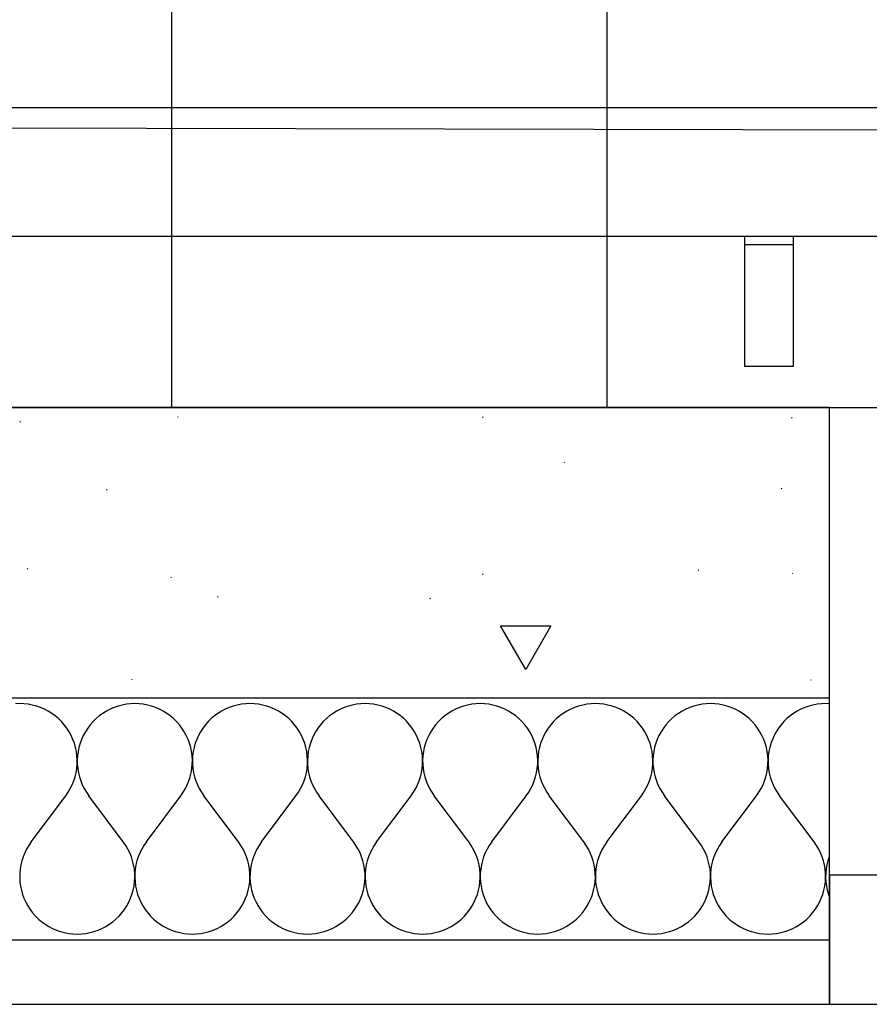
# Model space of a CAD drawing. Extents: x -18402 to 10376, y -5092 to 34139.
# Tile 16 of 78: x 629 to 681, y -2942 to -2881. Entities that reach past the tile are written whole.
import ezdxf

# ---------------------------------------------------------------- set-up
doc = ezdxf.new("R2010")
doc.units = 0
for name, color, linetype in [('0_XREF', 251, 'Continuous'), ('rdc_02$0$0._Étage_1_02-04 Mur.Construction', 251, 'Continuous'), ('rdc_02$0$0._Étage_1_A-AREA-____-OTLN.Modèle IFC', 251, 'Continuous'), ('rdc_02$0$0._Étage_1_A-FLOR-HRAL-OTLN.Modèle IFC', 251, 'Continuous'), ('rdc_02$0$0._Étage_1_Portes ARCHICAD', 251, 'Continuous'), ('rdc_02$0$0._Étage_1_S-STRS-____-OTLN.Modèle IFC', 251, 'Continuous')]:
    doc.layers.add(name, color=color, linetype=linetype)

# ---------------------------------------------------------------- blocks, each defined once
blk = doc.blocks.new('*X188', base_point=(-8045.97, -58706.23))
at = {"layer": 'rdc_02$0$0._Étage_1_02-04 Mur.Construction', "linetype": 'Continuous', "ltscale": 0.1}
for p, q in [((6285.71, -29233.26), (6283.08, -29233.36)), ((6288.35, -29233.36), (6285.71, -29233.26)), ((6290.97, -29233.65), (6288.35, -29233.36)), ((6293.56, -29234.13), (6290.97, -29233.65)), ((6296.11, -29234.8), (6293.56, -29234.13)), ((6298.6, -29235.66), (6296.11, -29234.8)), ((6301.02, -29236.7), (6298.6, -29235.66)), ((6303.36, -29237.92), (6301.02, -29236.7)), ((6341.84, -29236.7), (6339.5, -29237.92)), ((6344.26, -29235.66), (6341.84, -29236.7)), ((6346.75, -29234.8), (6344.26, -29235.66)), ((6349.3, -29234.13), (6346.75, -29234.8)), ((6351.89, -29233.65), (6349.3, -29234.13)), ((6354.51, -29233.36), (6351.89, -29233.65)), ((6357.14, -29233.26), (6354.51, -29233.36)), ((6359.78, -29233.36), (6357.14, -29233.26)), ((6362.4, -29233.65), (6359.78, -29233.36)), ((6364.99, -29234.13), (6362.4, -29233.65)), ((6367.53, -29234.8), (6364.99, -29234.13)), ((6370.03, -29235.66), (6367.53, -29234.8)), ((6372.45, -29236.7), (6370.03, -29235.66)), ((6374.79, -29237.92), (6372.45, -29236.7)), ((6413.27, -29236.7), (6410.93, -29237.92)), ((6415.69, -29235.66), (6413.27, -29236.7)), ((6418.18, -29234.8), (6415.69, -29235.66)), ((6420.73, -29234.13), (6418.18, -29234.8)), ((6423.32, -29233.65), (6420.73, -29234.13)), ((6425.94, -29233.36), (6423.32, -29233.65)), ((6428.57, -29233.26), (6425.94, -29233.36)), ((6431.21, -29233.36), (6428.57, -29233.26)), ((6433.82, -29233.65), (6431.21, -29233.36)), ((6436.42, -29234.13), (6433.82, -29233.65)), ((6438.96, -29234.8), (6436.42, -29234.13)), ((6441.45, -29235.66), (6438.96, -29234.8)), ((6443.88, -29236.7), (6441.45, -29235.66)), ((6446.21, -29237.92), (6443.88, -29236.7)), ((6484.7, -29236.7), (6482.36, -29237.92)), ((6487.12, -29235.66), (6484.7, -29236.7)), ((6489.61, -29234.8), (6487.12, -29235.66)), ((6492.16, -29234.13), (6489.61, -29234.8)), ((6494.75, -29233.65), (6492.16, -29234.13)), ((6497.37, -29233.36), (6494.75, -29233.65)), ((6500, -29233.26), (6497.37, -29233.36)), ((6502.63, -29233.36), (6500, -29233.26)), ((6505.25, -29233.65), (6502.63, -29233.36)), ((6507.84, -29234.13), (6505.25, -29233.65)), ((6510.39, -29234.8), (6507.84, -29234.13)), ((6512.88, -29235.66), (6510.39, -29234.8)), ((6515.3, -29236.7), (6512.88, -29235.66)), ((6517.64, -29237.92), (6515.3, -29236.7)), ((6556.12, -29236.7), (6553.79, -29237.92)), ((6558.55, -29235.66), (6556.12, -29236.7)), ((6561.04, -29234.8), (6558.55, -29235.66)), ((6563.58, -29234.13), (6561.04, -29234.8)), ((6566.18, -29233.65), (6563.58, -29234.13)), ((6568.79, -29233.36), (6566.18, -29233.65)), ((6571.43, -29233.26), (6568.79, -29233.36)), ((6574.06, -29233.36), (6571.43, -29233.26)), ((6576.68, -29233.65), (6574.06, -29233.36)), ((6579.27, -29234.13), (6576.68, -29233.65)), ((6581.82, -29234.8), (6579.27, -29234.13)), ((6584.31, -29235.66), (6581.82, -29234.8)), ((6586.73, -29236.7), (6584.31, -29235.66)), ((6589.07, -29237.92), (6586.73, -29236.7)), ((6627.55, -29236.7), (6625.21, -29237.92)), ((6629.97, -29235.66), (6627.55, -29236.7)), ((6632.47, -29234.8), (6629.97, -29235.66)), ((6635.01, -29234.13), (6632.47, -29234.8)), ((6637.6, -29233.65), (6635.01, -29234.13)), ((6640.22, -29233.36), (6637.6, -29233.65)), ((6642.86, -29233.26), (6640.22, -29233.36)), ((6645.49, -29233.36), (6642.86, -29233.26)), ((6648.11, -29233.65), (6645.49, -29233.36)), ((6650.7, -29234.13), (6648.11, -29233.65)), ((6653.25, -29234.8), (6650.7, -29234.13)), ((6655.74, -29235.66), (6653.25, -29234.8)), ((6658.16, -29236.7), (6655.74, -29235.66)), ((6660.5, -29237.92), (6658.16, -29236.7)), ((6698.98, -29236.7), (6696.64, -29237.92)), ((6701.4, -29235.66), (6698.98, -29236.7)), ((6703.89, -29234.8), (6701.4, -29235.66)), ((6706.44, -29234.13), (6703.89, -29234.8)), ((6709.03, -29233.65), (6706.44, -29234.13)), ((6711.65, -29233.36), (6709.03, -29233.65)), ((6714.29, -29233.26), (6711.65, -29233.36)), ((6716.92, -29233.36), (6714.29, -29233.26)), ((6719.54, -29233.65), (6716.92, -29233.36)), ((6722.13, -29234.13), (6719.54, -29233.65)), ((6724.68, -29234.8), (6722.13, -29234.13)), ((6727.17, -29235.66), (6724.68, -29234.8)), ((6729.59, -29236.7), (6727.17, -29235.66)), ((6731.93, -29237.92), (6729.59, -29236.7)), ((6770.41, -29236.7), (6768.07, -29237.92)), ((6772.83, -29235.66), (6770.41, -29236.7)), ((6775.32, -29234.8), (6772.83, -29235.66)), ((6777.87, -29234.13), (6775.32, -29234.8)), ((6780.46, -29233.65), (6777.87, -29234.13)), ((6783.08, -29233.36), (6780.46, -29233.65)), ((6785.71, -29233.26), (6783.08, -29233.36)), ((6788.04, -29233.34), (6785.71, -29233.26)), ((6305.6, -29239.31), (6303.36, -29237.92)), ((6307.73, -29240.85), (6305.6, -29239.31)), ((6309.75, -29242.55), (6307.73, -29240.85)), ((6311.63, -29244.4), (6309.75, -29242.55)), ((6333.11, -29242.55), (6331.23, -29244.4)), ((6335.13, -29240.85), (6333.11, -29242.55)), ((6337.26, -29239.31), (6335.13, -29240.85)), ((6339.5, -29237.92), (6337.26, -29239.31)), ((6377.03, -29239.31), (6374.79, -29237.92)), ((6379.16, -29240.85), (6377.03, -29239.31)), ((6381.17, -29242.55), (6379.16, -29240.85)), ((6383.06, -29244.4), (6381.17, -29242.55)), ((6404.54, -29242.55), (6402.66, -29244.4)), ((6406.55, -29240.85), (6404.54, -29242.55)), ((6408.69, -29239.31), (6406.55, -29240.85)), ((6410.93, -29237.92), (6408.69, -29239.31)), ((6448.46, -29239.31), (6446.21, -29237.92)), ((6450.59, -29240.85), (6448.46, -29239.31)), ((6452.6, -29242.55), (6450.59, -29240.85)), ((6454.49, -29244.4), (6452.6, -29242.55)), ((6475.97, -29242.55), (6474.09, -29244.4)), ((6477.98, -29240.85), (6475.97, -29242.55)), ((6480.12, -29239.31), (6477.98, -29240.85)), ((6482.36, -29237.92), (6480.12, -29239.31)), ((6519.88, -29239.31), (6517.64, -29237.92)), ((6522.02, -29240.85), (6519.88, -29239.31)), ((6524.03, -29242.55), (6522.02, -29240.85)), ((6525.91, -29244.4), (6524.03, -29242.55)), ((6547.4, -29242.55), (6545.51, -29244.4)), ((6549.41, -29240.85), (6547.4, -29242.55)), ((6551.54, -29239.31), (6549.41, -29240.85)), ((6553.79, -29237.92), (6551.54, -29239.31)), ((6591.31, -29239.31), (6589.07, -29237.92)), ((6593.45, -29240.85), (6591.31, -29239.31)), ((6595.46, -29242.55), (6593.45, -29240.85)), ((6597.34, -29244.4), (6595.46, -29242.55)), ((6618.83, -29242.55), (6616.94, -29244.4)), ((6620.84, -29240.85), (6618.83, -29242.55)), ((6622.97, -29239.31), (6620.84, -29240.85)), ((6625.21, -29237.92), (6622.97, -29239.31)), ((6662.74, -29239.31), (6660.5, -29237.92)), ((6664.87, -29240.85), (6662.74, -29239.31)), ((6666.89, -29242.55), (6664.87, -29240.85)), ((6668.77, -29244.4), (6666.89, -29242.55)), ((6690.25, -29242.55), (6688.37, -29244.4)), ((6692.27, -29240.85), (6690.25, -29242.55)), ((6694.4, -29239.31), (6692.27, -29240.85)), ((6696.64, -29237.92), (6694.4, -29239.31)), ((6734.17, -29239.31), (6731.93, -29237.92)), ((6736.3, -29240.85), (6734.17, -29239.31)), ((6738.32, -29242.55), (6736.3, -29240.85)), ((6740.2, -29244.4), (6738.32, -29242.55)), ((6761.68, -29242.55), (6759.8, -29244.4)), ((6763.7, -29240.85), (6761.68, -29242.55)), ((6765.83, -29239.31), (6763.7, -29240.85)), ((6768.07, -29237.92), (6765.83, -29239.31)), ((6313.37, -29246.38), (6311.63, -29244.4)), ((6314.96, -29248.48), (6313.37, -29246.38)), ((6316.39, -29250.69), (6314.96, -29248.48)), ((6327.9, -29248.48), (6326.46, -29250.69)), ((6329.49, -29246.38), (6327.9, -29248.48)), ((6331.23, -29244.4), (6329.49, -29246.38)), ((6384.8, -29246.38), (6383.06, -29244.4)), ((6386.39, -29248.48), (6384.8, -29246.38)), ((6387.82, -29250.69), (6386.39, -29248.48)), ((6399.32, -29248.48), (6397.89, -29250.69)), ((6400.92, -29246.38), (6399.32, -29248.48)), ((6402.66, -29244.4), (6400.92, -29246.38)), ((6456.23, -29246.38), (6454.49, -29244.4)), ((6457.82, -29248.48), (6456.23, -29246.38)), ((6459.25, -29250.69), (6457.82, -29248.48)), ((6470.75, -29248.48), (6469.32, -29250.69)), ((6472.34, -29246.38), (6470.75, -29248.48)), ((6474.09, -29244.4), (6472.34, -29246.38)), ((6527.66, -29246.38), (6525.91, -29244.4)), ((6529.25, -29248.48), (6527.66, -29246.38)), ((6530.68, -29250.69), (6529.25, -29248.48)), ((6542.18, -29248.48), (6540.75, -29250.69)), ((6543.77, -29246.38), (6542.18, -29248.48)), ((6545.51, -29244.4), (6543.77, -29246.38)), ((6599.08, -29246.38), (6597.34, -29244.4)), ((6600.68, -29248.48), (6599.08, -29246.38)), ((6602.11, -29250.69), (6600.68, -29248.48)), ((6613.61, -29248.48), (6612.18, -29250.69)), ((6615.2, -29246.38), (6613.61, -29248.48)), ((6616.94, -29244.4), (6615.2, -29246.38)), ((6670.51, -29246.38), (6668.77, -29244.4)), ((6672.1, -29248.48), (6670.51, -29246.38)), ((6673.54, -29250.69), (6672.1, -29248.48)), ((6685.04, -29248.48), (6683.61, -29250.69)), ((6686.63, -29246.38), (6685.04, -29248.48)), ((6688.37, -29244.4), (6686.63, -29246.38)), ((6741.94, -29246.38), (6740.2, -29244.4)), ((6743.53, -29248.48), (6741.94, -29246.38)), ((6744.96, -29250.69), (6743.53, -29248.48)), ((6756.47, -29248.48), (6755.04, -29250.69)), ((6758.06, -29246.38), (6756.47, -29248.48)), ((6759.8, -29244.4), (6758.06, -29246.38)), ((6317.66, -29253), (6316.39, -29250.69)), ((6318.75, -29255.4), (6317.66, -29253)), ((6325.2, -29253), (6324.11, -29255.4)), ((6326.46, -29250.69), (6325.2, -29253)), ((6389.09, -29253), (6387.82, -29250.69)), ((6390.18, -29255.4), (6389.09, -29253)), ((6396.63, -29253), (6395.54, -29255.4)), ((6397.89, -29250.69), (6396.63, -29253)), ((6460.52, -29253), (6459.25, -29250.69)), ((6461.61, -29255.4), (6460.52, -29253)), ((6468.06, -29253), (6466.97, -29255.4)), ((6469.32, -29250.69), (6468.06, -29253)), ((6531.94, -29253), (6530.68, -29250.69)), ((6533.03, -29255.4), (6531.94, -29253)), ((6539.48, -29253), (6538.39, -29255.4)), ((6540.75, -29250.69), (6539.48, -29253)), ((6603.37, -29253), (6602.11, -29250.69)), ((6604.46, -29255.4), (6603.37, -29253)), ((6610.91, -29253), (6609.82, -29255.4)), ((6612.18, -29250.69), (6610.91, -29253)), ((6674.8, -29253), (6673.54, -29250.69)), ((6675.89, -29255.4), (6674.8, -29253)), ((6682.34, -29253), (6681.25, -29255.4)), ((6683.61, -29250.69), (6682.34, -29253)), ((6746.23, -29253), (6744.96, -29250.69)), ((6747.32, -29255.4), (6746.23, -29253)), ((6753.77, -29253), (6752.68, -29255.4)), ((6755.04, -29250.69), (6753.77, -29253)), ((6319.66, -29257.87), (6318.75, -29255.4)), ((6320.39, -29260.41), (6319.66, -29257.87)), ((6320.92, -29262.99), (6320.39, -29260.41)), ((6322.47, -29260.41), (6321.93, -29262.99)), ((6323.2, -29257.87), (6322.47, -29260.41)), ((6324.11, -29255.4), (6323.2, -29257.87)), ((6391.09, -29257.87), (6390.18, -29255.4)), ((6391.81, -29260.41), (6391.09, -29257.87)), ((6392.35, -29262.99), (6391.81, -29260.41)), ((6393.9, -29260.41), (6393.36, -29262.99)), ((6394.63, -29257.87), (6393.9, -29260.41)), ((6395.54, -29255.4), (6394.63, -29257.87)), ((6462.52, -29257.87), (6461.61, -29255.4)), ((6463.24, -29260.41), (6462.52, -29257.87)), ((6463.78, -29262.99), (6463.24, -29260.41)), ((6465.33, -29260.41), (6464.79, -29262.99)), ((6466.05, -29257.87), (6465.33, -29260.41)), ((6466.97, -29255.4), (6466.05, -29257.87)), ((6533.95, -29257.87), (6533.03, -29255.4)), ((6534.67, -29260.41), (6533.95, -29257.87)), ((6535.21, -29262.99), (6534.67, -29260.41)), ((6536.76, -29260.41), (6536.22, -29262.99)), ((6537.48, -29257.87), (6536.76, -29260.41)), ((6538.39, -29255.4), (6537.48, -29257.87)), ((6605.37, -29257.87), (6604.46, -29255.4)), ((6606.1, -29260.41), (6605.37, -29257.87)), ((6606.64, -29262.99), (6606.1, -29260.41)), ((6608.19, -29260.41), (6607.65, -29262.99)), ((6608.91, -29257.87), (6608.19, -29260.41)), ((6609.82, -29255.4), (6608.91, -29257.87)), ((6676.8, -29257.87), (6675.89, -29255.4)), ((6677.53, -29260.41), (6676.8, -29257.87)), ((6678.07, -29262.99), (6677.53, -29260.41)), ((6679.61, -29260.41), (6679.08, -29262.99)), ((6680.34, -29257.87), (6679.61, -29260.41)), ((6681.25, -29255.4), (6680.34, -29257.87)), ((6748.23, -29257.87), (6747.32, -29255.4)), ((6748.96, -29260.41), (6748.23, -29257.87)), ((6749.49, -29262.99), (6748.96, -29260.41)), ((6751.04, -29260.41), (6750.51, -29262.99)), ((6751.77, -29257.87), (6751.04, -29260.41)), ((6752.68, -29255.4), (6751.77, -29257.87)), ((6321.27, -29265.6), (6320.92, -29262.99)), ((6321.42, -29268.23), (6321.27, -29265.6)), ((6321.59, -29265.6), (6321.44, -29268.23)), ((6321.93, -29262.99), (6321.59, -29265.6)), ((6392.7, -29265.6), (6392.35, -29262.99)), ((6392.85, -29268.23), (6392.7, -29265.6)), ((6393.02, -29265.6), (6392.86, -29268.23)), ((6393.36, -29262.99), (6393.02, -29265.6)), ((6464.13, -29265.6), (6463.78, -29262.99)), ((6464.28, -29268.23), (6464.13, -29265.6)), ((6464.45, -29265.6), (6464.29, -29268.23)), ((6464.79, -29262.99), (6464.45, -29265.6)), ((6535.55, -29265.6), (6535.21, -29262.99)), ((6535.71, -29268.23), (6535.55, -29265.6)), ((6535.87, -29265.6), (6535.72, -29268.23)), ((6536.22, -29262.99), (6535.87, -29265.6)), ((6606.98, -29265.6), (6606.64, -29262.99)), ((6607.14, -29268.23), (6606.98, -29265.6)), ((6607.3, -29265.6), (6607.15, -29268.23)), ((6607.65, -29262.99), (6607.3, -29265.6)), ((6678.41, -29265.6), (6678.07, -29262.99)), ((6678.56, -29268.23), (6678.41, -29265.6)), ((6678.73, -29265.6), (6678.58, -29268.23)), ((6679.08, -29262.99), (6678.73, -29265.6)), ((6749.84, -29265.6), (6749.49, -29262.99)), ((6749.99, -29268.23), (6749.84, -29265.6)), ((6750.16, -29265.6), (6750.01, -29268.23)), ((6750.51, -29262.99), (6750.16, -29265.6)), ((6320.71, -29276.09), (6321.14, -29273.49)), ((6321.14, -29273.49), (6321.38, -29270.87)), ((6321.38, -29270.87), (6321.42, -29268.23)), ((6321.44, -29268.23), (6321.48, -29270.87)), ((6321.48, -29270.87), (6321.72, -29273.49)), ((6321.72, -29273.49), (6322.15, -29276.09)), ((6392.14, -29276.09), (6392.57, -29273.49)), ((6392.57, -29273.49), (6392.81, -29270.87)), ((6392.81, -29270.87), (6392.85, -29268.23)), ((6392.86, -29268.23), (6392.91, -29270.87)), ((6392.91, -29270.87), (6393.14, -29273.49)), ((6393.14, -29273.49), (6393.57, -29276.09)), ((6463.57, -29276.09), (6464, -29273.49)), ((6464, -29273.49), (6464.24, -29270.87)), ((6464.24, -29270.87), (6464.28, -29268.23)), ((6464.29, -29268.23), (6464.34, -29270.87)), ((6464.34, -29270.87), (6464.57, -29273.49)), ((6464.57, -29273.49), (6465, -29276.09)), ((6535, -29276.09), (6535.43, -29273.49)), ((6535.43, -29273.49), (6535.66, -29270.87)), ((6535.66, -29270.87), (6535.71, -29268.23)), ((6535.72, -29268.23), (6535.76, -29270.87)), ((6535.76, -29270.87), (6536, -29273.49)), ((6536, -29273.49), (6536.43, -29276.09)), ((6606.43, -29276.09), (6606.86, -29273.49)), ((6606.86, -29273.49), (6607.09, -29270.87)), ((6607.09, -29270.87), (6607.14, -29268.23)), ((6607.15, -29268.23), (6607.19, -29270.87)), ((6607.19, -29270.87), (6607.43, -29273.49)), ((6607.43, -29273.49), (6607.86, -29276.09)), ((6677.85, -29276.09), (6678.28, -29273.49)), ((6678.28, -29273.49), (6678.52, -29270.87)), ((6678.52, -29270.87), (6678.56, -29268.23)), ((6678.58, -29268.23), (6678.62, -29270.87)), ((6678.62, -29270.87), (6678.86, -29273.49)), ((6678.86, -29273.49), (6679.29, -29276.09)), ((6749.28, -29276.09), (6749.71, -29273.49)), ((6749.71, -29273.49), (6749.95, -29270.87)), ((6749.95, -29270.87), (6749.99, -29268.23)), ((6750.01, -29268.23), (6750.05, -29270.87)), ((6750.05, -29270.87), (6750.29, -29273.49)), ((6750.29, -29273.49), (6750.72, -29276.09)), ((6319.28, -29281.16), (6320.09, -29278.65)), ((6320.09, -29278.65), (6320.71, -29276.09)), ((6322.15, -29276.09), (6322.77, -29278.65)), ((6322.77, -29278.65), (6323.57, -29281.16)), ((6390.71, -29281.16), (6391.52, -29278.65)), ((6391.52, -29278.65), (6392.14, -29276.09)), ((6393.57, -29276.09), (6394.19, -29278.65)), ((6394.19, -29278.65), (6395, -29281.16)), ((6462.14, -29281.16), (6462.95, -29278.65)), ((6462.95, -29278.65), (6463.57, -29276.09)), ((6465, -29276.09), (6465.62, -29278.65)), ((6465.62, -29278.65), (6466.43, -29281.16)), ((6533.57, -29281.16), (6534.38, -29278.65)), ((6534.38, -29278.65), (6535, -29276.09)), ((6536.43, -29276.09), (6537.05, -29278.65)), ((6537.05, -29278.65), (6537.86, -29281.16)), ((6605, -29281.16), (6605.81, -29278.65)), ((6605.81, -29278.65), (6606.43, -29276.09)), ((6607.86, -29276.09), (6608.48, -29278.65)), ((6608.48, -29278.65), (6609.29, -29281.16)), ((6676.43, -29281.16), (6677.23, -29278.65)), ((6677.23, -29278.65), (6677.85, -29276.09)), ((6679.29, -29276.09), (6679.91, -29278.65)), ((6679.91, -29278.65), (6680.72, -29281.16)), ((6747.86, -29281.16), (6748.66, -29278.65)), ((6748.66, -29278.65), (6749.28, -29276.09)), ((6750.72, -29276.09), (6751.34, -29278.65)), ((6751.34, -29278.65), (6752.14, -29281.16)), ((6317.13, -29285.97), (6318.29, -29283.6)), ((6318.29, -29283.6), (6319.28, -29281.16)), ((6323.57, -29281.16), (6324.56, -29283.6)), ((6324.56, -29283.6), (6325.73, -29285.97)), ((6388.56, -29285.97), (6389.72, -29283.6)), ((6389.72, -29283.6), (6390.71, -29281.16)), ((6395, -29281.16), (6395.99, -29283.6)), ((6395.99, -29283.6), (6397.16, -29285.97)), ((6459.98, -29285.97), (6461.15, -29283.6)), ((6461.15, -29283.6), (6462.14, -29281.16)), ((6466.43, -29281.16), (6467.42, -29283.6)), ((6467.42, -29283.6), (6468.59, -29285.97)), ((6531.41, -29285.97), (6532.58, -29283.6)), ((6532.58, -29283.6), (6533.57, -29281.16)), ((6537.86, -29281.16), (6538.85, -29283.6)), ((6538.85, -29283.6), (6540.02, -29285.97)), ((6602.84, -29285.97), (6604.01, -29283.6)), ((6604.01, -29283.6), (6605, -29281.16)), ((6609.29, -29281.16), (6610.28, -29283.6)), ((6610.28, -29283.6), (6611.44, -29285.97)), ((6674.27, -29285.97), (6675.44, -29283.6)), ((6675.44, -29283.6), (6676.43, -29281.16)), ((6680.72, -29281.16), (6681.71, -29283.6)), ((6681.71, -29283.6), (6682.87, -29285.97)), ((6745.7, -29285.97), (6746.87, -29283.6)), ((6746.87, -29283.6), (6747.86, -29281.16)), ((6752.14, -29281.16), (6753.13, -29283.6)), ((6753.13, -29283.6), (6754.3, -29285.97)), ((6292.86, -29318.97), (6314.29, -29290.4)), ((6314.29, -29290.4), (6315.79, -29288.24)), ((6315.79, -29288.24), (6317.13, -29285.97)), ((6325.73, -29285.97), (6327.07, -29288.24)), ((6327.07, -29288.24), (6328.57, -29290.4)), ((6350, -29318.97), (6328.57, -29290.4)), ((6364.29, -29318.97), (6385.71, -29290.4)), ((6385.71, -29290.4), (6387.22, -29288.24)), ((6387.22, -29288.24), (6388.56, -29285.97)), ((6397.16, -29285.97), (6398.5, -29288.24)), ((6398.5, -29288.24), (6400, -29290.4)), ((6421.43, -29318.97), (6400, -29290.4)), ((6435.71, -29318.97), (6457.14, -29290.4)), ((6457.14, -29290.4), (6458.65, -29288.24)), ((6458.65, -29288.24), (6459.98, -29285.97)), ((6468.59, -29285.97), (6469.93, -29288.24)), ((6469.93, -29288.24), (6471.43, -29290.4)), ((6492.86, -29318.97), (6471.43, -29290.4)), ((6507.14, -29318.97), (6528.57, -29290.4)), ((6528.57, -29290.4), (6530.07, -29288.24)), ((6530.07, -29288.24), (6531.41, -29285.97)), ((6540.02, -29285.97), (6541.35, -29288.24)), ((6541.35, -29288.24), (6542.86, -29290.4)), ((6564.29, -29318.97), (6542.86, -29290.4)), ((6578.57, -29318.97), (6600, -29290.4)), ((6600, -29290.4), (6601.5, -29288.24)), ((6601.5, -29288.24), (6602.84, -29285.97)), ((6611.44, -29285.97), (6612.78, -29288.24)), ((6612.78, -29288.24), (6614.29, -29290.4)), ((6635.71, -29318.97), (6614.29, -29290.4)), ((6650, -29318.97), (6671.43, -29290.4)), ((6671.43, -29290.4), (6672.93, -29288.24)), ((6672.93, -29288.24), (6674.27, -29285.97)), ((6682.87, -29285.97), (6684.21, -29288.24)), ((6684.21, -29288.24), (6685.71, -29290.4)), ((6707.14, -29318.97), (6685.71, -29290.4)), ((6721.43, -29318.97), (6742.86, -29290.4)), ((6742.86, -29290.4), (6744.36, -29288.24)), ((6744.36, -29288.24), (6745.7, -29285.97)), ((6754.3, -29285.97), (6755.64, -29288.24)), ((6755.64, -29288.24), (6757.14, -29290.4)), ((6778.57, -29318.97), (6757.14, -29290.4)), ((6291.35, -29321.14), (6290.02, -29323.41)), ((6292.86, -29318.97), (6291.35, -29321.14)), ((6351.5, -29321.14), (6350, -29318.97)), ((6352.84, -29323.41), (6351.5, -29321.14)), ((6362.78, -29321.14), (6361.44, -29323.41)), ((6364.29, -29318.97), (6362.78, -29321.14)), ((6422.93, -29321.14), (6421.43, -29318.97)), ((6424.27, -29323.41), (6422.93, -29321.14)), ((6434.21, -29321.14), (6432.87, -29323.41)), ((6435.71, -29318.97), (6434.21, -29321.14)), ((6494.36, -29321.14), (6492.86, -29318.97)), ((6495.7, -29323.41), (6494.36, -29321.14)), ((6505.64, -29321.14), (6504.3, -29323.41)), ((6507.14, -29318.97), (6505.64, -29321.14)), ((6565.79, -29321.14), (6564.29, -29318.97)), ((6567.13, -29323.41), (6565.79, -29321.14)), ((6577.07, -29321.14), (6575.73, -29323.41)), ((6578.57, -29318.97), (6577.07, -29321.14)), ((6637.22, -29321.14), (6635.71, -29318.97)), ((6638.56, -29323.41), (6637.22, -29321.14)), ((6648.5, -29321.14), (6647.16, -29323.41)), ((6650, -29318.97), (6648.5, -29321.14)), ((6708.65, -29321.14), (6707.14, -29318.97)), ((6709.98, -29323.41), (6708.65, -29321.14)), ((6719.93, -29321.14), (6718.59, -29323.41)), ((6721.43, -29318.97), (6719.93, -29321.14)), ((6780.07, -29321.14), (6778.57, -29318.97)), ((6781.41, -29323.41), (6780.07, -29321.14)), ((6287.86, -29328.21), (6287.05, -29330.72)), ((6288.85, -29325.77), (6287.86, -29328.21)), ((6290.02, -29323.41), (6288.85, -29325.77)), ((6354.01, -29325.77), (6352.84, -29323.41)), ((6355, -29328.21), (6354.01, -29325.77)), ((6355.81, -29330.72), (6355, -29328.21)), ((6359.29, -29328.21), (6358.48, -29330.72)), ((6360.28, -29325.77), (6359.29, -29328.21)), ((6361.44, -29323.41), (6360.28, -29325.77)), ((6425.44, -29325.77), (6424.27, -29323.41)), ((6426.43, -29328.21), (6425.44, -29325.77)), ((6427.23, -29330.72), (6426.43, -29328.21)), ((6430.72, -29328.21), (6429.91, -29330.72)), ((6431.71, -29325.77), (6430.72, -29328.21)), ((6432.87, -29323.41), (6431.71, -29325.77)), ((6496.87, -29325.77), (6495.7, -29323.41)), ((6497.86, -29328.21), (6496.87, -29325.77)), ((6498.66, -29330.72), (6497.86, -29328.21)), ((6502.14, -29328.21), (6501.34, -29330.72)), ((6503.13, -29325.77), (6502.14, -29328.21)), ((6504.3, -29323.41), (6503.13, -29325.77)), ((6568.29, -29325.77), (6567.13, -29323.41)), ((6569.28, -29328.21), (6568.29, -29325.77)), ((6570.09, -29330.72), (6569.28, -29328.21)), ((6573.57, -29328.21), (6572.77, -29330.72)), ((6574.56, -29325.77), (6573.57, -29328.21)), ((6575.73, -29323.41), (6574.56, -29325.77)), ((6639.72, -29325.77), (6638.56, -29323.41)), ((6640.71, -29328.21), (6639.72, -29325.77)), ((6641.52, -29330.72), (6640.71, -29328.21)), ((6645, -29328.21), (6644.19, -29330.72)), ((6645.99, -29325.77), (6645, -29328.21)), ((6647.16, -29323.41), (6645.99, -29325.77)), ((6711.15, -29325.77), (6709.98, -29323.41)), ((6712.14, -29328.21), (6711.15, -29325.77)), ((6712.95, -29330.72), (6712.14, -29328.21)), ((6716.43, -29328.21), (6715.62, -29330.72)), ((6717.42, -29325.77), (6716.43, -29328.21)), ((6718.59, -29323.41), (6717.42, -29325.77)), ((6782.58, -29325.77), (6781.41, -29323.41)), ((6783.57, -29328.21), (6782.58, -29325.77)), ((6784.38, -29330.72), (6783.57, -29328.21)), ((6787.86, -29328.21), (6787.05, -29330.72)), ((6788.04, -29327.77), (6787.86, -29328.21)), ((6286.43, -29333.28), (6286, -29335.88)), ((6287.05, -29330.72), (6286.43, -29333.28)), ((6356.43, -29333.28), (6355.81, -29330.72)), ((6356.86, -29335.88), (6356.43, -29333.28)), ((6357.86, -29333.28), (6357.43, -29335.88)), ((6358.48, -29330.72), (6357.86, -29333.28)), ((6427.85, -29333.28), (6427.23, -29330.72)), ((6428.28, -29335.88), (6427.85, -29333.28)), ((6429.29, -29333.28), (6428.86, -29335.88)), ((6429.91, -29330.72), (6429.29, -29333.28)), ((6499.28, -29333.28), (6498.66, -29330.72)), ((6499.71, -29335.88), (6499.28, -29333.28)), ((6500.72, -29333.28), (6500.29, -29335.88)), ((6501.34, -29330.72), (6500.72, -29333.28)), ((6570.71, -29333.28), (6570.09, -29330.72)), ((6571.14, -29335.88), (6570.71, -29333.28)), ((6572.15, -29333.28), (6571.72, -29335.88)), ((6572.77, -29330.72), (6572.15, -29333.28)), ((6642.14, -29333.28), (6641.52, -29330.72)), ((6642.57, -29335.88), (6642.14, -29333.28)), ((6643.57, -29333.28), (6643.14, -29335.88)), ((6644.19, -29330.72), (6643.57, -29333.28)), ((6713.57, -29333.28), (6712.95, -29330.72)), ((6714, -29335.88), (6713.57, -29333.28)), ((6715, -29333.28), (6714.57, -29335.88)), ((6715.62, -29330.72), (6715, -29333.28)), ((6785, -29333.28), (6784.38, -29330.72)), ((6785.43, -29335.88), (6785, -29333.28)), ((6786.43, -29333.28), (6786, -29335.88)), ((6787.05, -29330.72), (6786.43, -29333.28)), ((6285.76, -29338.51), (6285.72, -29341.14)), ((6286, -29335.88), (6285.76, -29338.51)), ((6357.09, -29338.51), (6356.86, -29335.88)), ((6357.14, -29341.14), (6357.09, -29338.51)), ((6357.19, -29338.51), (6357.15, -29341.14)), ((6357.43, -29335.88), (6357.19, -29338.51)), ((6428.52, -29338.51), (6428.28, -29335.88)), ((6428.56, -29341.14), (6428.52, -29338.51)), ((6428.62, -29338.51), (6428.58, -29341.14)), ((6428.86, -29335.88), (6428.62, -29338.51)), ((6499.95, -29338.51), (6499.71, -29335.88)), ((6499.99, -29341.14), (6499.95, -29338.51)), ((6500.05, -29338.51), (6500.01, -29341.14)), ((6500.29, -29335.88), (6500.05, -29338.51)), ((6571.38, -29338.51), (6571.14, -29335.88)), ((6571.42, -29341.14), (6571.38, -29338.51)), ((6571.48, -29338.51), (6571.44, -29341.14)), ((6571.72, -29335.88), (6571.48, -29338.51)), ((6642.81, -29338.51), (6642.57, -29335.88)), ((6642.85, -29341.14), (6642.81, -29338.51)), ((6642.91, -29338.51), (6642.86, -29341.14)), ((6643.14, -29335.88), (6642.91, -29338.51)), ((6714.24, -29338.51), (6714, -29335.88)), ((6714.28, -29341.14), (6714.24, -29338.51)), ((6714.34, -29338.51), (6714.29, -29341.14)), ((6714.57, -29335.88), (6714.34, -29338.51)), ((6785.66, -29338.51), (6785.43, -29335.88)), ((6785.71, -29341.14), (6785.66, -29338.51)), ((6785.76, -29338.51), (6785.72, -29341.14)), ((6786, -29335.88), (6785.76, -29338.51)), ((6285.72, -29341.14), (6285.87, -29343.77)), ((6285.87, -29343.77), (6286.22, -29346.39)), ((6286.22, -29346.39), (6286.76, -29348.97)), ((6356.1, -29348.97), (6356.64, -29346.39)), ((6356.64, -29346.39), (6356.98, -29343.77)), ((6356.98, -29343.77), (6357.14, -29341.14)), ((6357.15, -29341.14), (6357.3, -29343.77)), ((6357.3, -29343.77), (6357.65, -29346.39)), ((6357.65, -29346.39), (6358.19, -29348.97)), ((6427.53, -29348.97), (6428.07, -29346.39)), ((6428.07, -29346.39), (6428.41, -29343.77)), ((6428.41, -29343.77), (6428.56, -29341.14)), ((6428.58, -29341.14), (6428.73, -29343.77)), ((6428.73, -29343.77), (6429.08, -29346.39)), ((6429.08, -29346.39), (6429.61, -29348.97)), ((6498.96, -29348.97), (6499.49, -29346.39)), ((6499.49, -29346.39), (6499.84, -29343.77)), ((6499.84, -29343.77), (6499.99, -29341.14)), ((6500.01, -29341.14), (6500.16, -29343.77)), ((6500.16, -29343.77), (6500.51, -29346.39)), ((6500.51, -29346.39), (6501.04, -29348.97)), ((6570.39, -29348.97), (6570.92, -29346.39)), ((6570.92, -29346.39), (6571.27, -29343.77)), ((6571.27, -29343.77), (6571.42, -29341.14)), ((6571.44, -29341.14), (6571.59, -29343.77)), ((6571.59, -29343.77), (6571.93, -29346.39)), ((6571.93, -29346.39), (6572.47, -29348.97)), ((6641.81, -29348.97), (6642.35, -29346.39)), ((6642.35, -29346.39), (6642.7, -29343.77)), ((6642.7, -29343.77), (6642.85, -29341.14)), ((6642.86, -29341.14), (6643.02, -29343.77)), ((6643.02, -29343.77), (6643.36, -29346.39)), ((6643.36, -29346.39), (6643.9, -29348.97)), ((6713.24, -29348.97), (6713.78, -29346.39)), ((6713.78, -29346.39), (6714.13, -29343.77)), ((6714.13, -29343.77), (6714.28, -29341.14)), ((6714.29, -29341.14), (6714.45, -29343.77)), ((6714.45, -29343.77), (6714.79, -29346.39)), ((6714.79, -29346.39), (6715.33, -29348.97)), ((6784.67, -29348.97), (6785.21, -29346.39)), ((6785.21, -29346.39), (6785.55, -29343.77)), ((6785.55, -29343.77), (6785.71, -29341.14)), ((6785.72, -29341.14), (6785.87, -29343.77)), ((6785.87, -29343.77), (6786.22, -29346.39)), ((6786.22, -29346.39), (6786.76, -29348.97)), ((6286.76, -29348.97), (6287.48, -29351.5)), ((6287.48, -29351.5), (6288.39, -29353.97)), ((6354.46, -29353.97), (6355.37, -29351.5)), ((6355.37, -29351.5), (6356.1, -29348.97)), ((6358.19, -29348.97), (6358.91, -29351.5)), ((6358.91, -29351.5), (6359.82, -29353.97)), ((6425.89, -29353.97), (6426.8, -29351.5)), ((6426.8, -29351.5), (6427.53, -29348.97)), ((6429.61, -29348.97), (6430.34, -29351.5)), ((6430.34, -29351.5), (6431.25, -29353.97)), ((6497.32, -29353.97), (6498.23, -29351.5)), ((6498.23, -29351.5), (6498.96, -29348.97)), ((6501.04, -29348.97), (6501.77, -29351.5)), ((6501.77, -29351.5), (6502.68, -29353.97)), ((6568.75, -29353.97), (6569.66, -29351.5)), ((6569.66, -29351.5), (6570.39, -29348.97)), ((6572.47, -29348.97), (6573.2, -29351.5)), ((6573.2, -29351.5), (6574.11, -29353.97)), ((6640.18, -29353.97), (6641.09, -29351.5)), ((6641.09, -29351.5), (6641.81, -29348.97)), ((6643.9, -29348.97), (6644.63, -29351.5)), ((6644.63, -29351.5), (6645.54, -29353.97)), ((6711.61, -29353.97), (6712.52, -29351.5)), ((6712.52, -29351.5), (6713.24, -29348.97)), ((6715.33, -29348.97), (6716.05, -29351.5)), ((6716.05, -29351.5), (6716.97, -29353.97)), ((6783.03, -29353.97), (6783.95, -29351.5)), ((6783.95, -29351.5), (6784.67, -29348.97)), ((6786.76, -29348.97), (6787.48, -29351.5)), ((6787.48, -29351.5), (6788.04, -29353.01)), ((6288.39, -29353.97), (6289.48, -29356.37)), ((6289.48, -29356.37), (6290.75, -29358.69)), ((6290.75, -29358.69), (6292.18, -29360.9)), ((6350.68, -29360.9), (6352.11, -29358.69)), ((6352.11, -29358.69), (6353.37, -29356.37)), ((6353.37, -29356.37), (6354.46, -29353.97)), ((6359.82, -29353.97), (6360.91, -29356.37)), ((6360.91, -29356.37), (6362.18, -29358.69)), ((6362.18, -29358.69), (6363.61, -29360.9)), ((6422.1, -29360.9), (6423.54, -29358.69)), ((6423.54, -29358.69), (6424.8, -29356.37)), ((6424.8, -29356.37), (6425.89, -29353.97)), ((6431.25, -29353.97), (6432.34, -29356.37)), ((6432.34, -29356.37), (6433.61, -29358.69)), ((6433.61, -29358.69), (6435.04, -29360.9)), ((6493.53, -29360.9), (6494.96, -29358.69)), ((6494.96, -29358.69), (6496.23, -29356.37)), ((6496.23, -29356.37), (6497.32, -29353.97)), ((6502.68, -29353.97), (6503.77, -29356.37)), ((6503.77, -29356.37), (6505.04, -29358.69)), ((6505.04, -29358.69), (6506.47, -29360.9)), ((6564.96, -29360.9), (6566.39, -29358.69)), ((6566.39, -29358.69), (6567.66, -29356.37)), ((6567.66, -29356.37), (6568.75, -29353.97)), ((6574.11, -29353.97), (6575.2, -29356.37)), ((6575.2, -29356.37), (6576.46, -29358.69)), ((6576.46, -29358.69), (6577.9, -29360.9)), ((6636.39, -29360.9), (6637.82, -29358.69)), ((6637.82, -29358.69), (6639.09, -29356.37)), ((6639.09, -29356.37), (6640.18, -29353.97)), ((6645.54, -29353.97), (6646.63, -29356.37)), ((6646.63, -29356.37), (6647.89, -29358.69)), ((6647.89, -29358.69), (6649.32, -29360.9)), ((6707.82, -29360.9), (6709.25, -29358.69)), ((6709.25, -29358.69), (6710.52, -29356.37)), ((6710.52, -29356.37), (6711.61, -29353.97)), ((6716.97, -29353.97), (6718.06, -29356.37)), ((6718.06, -29356.37), (6719.32, -29358.69)), ((6719.32, -29358.69), (6720.75, -29360.9)), ((6779.25, -29360.9), (6780.68, -29358.69)), ((6780.68, -29358.69), (6781.94, -29356.37)), ((6781.94, -29356.37), (6783.03, -29353.97)), ((6292.18, -29360.9), (6293.77, -29363)), ((6293.77, -29363), (6295.51, -29364.98)), ((6295.51, -29364.98), (6297.4, -29366.82)), ((6345.46, -29366.82), (6347.34, -29364.98)), ((6347.34, -29364.98), (6349.08, -29363)), ((6349.08, -29363), (6350.68, -29360.9)), ((6363.61, -29360.9), (6365.2, -29363)), ((6365.2, -29363), (6366.94, -29364.98)), ((6366.94, -29364.98), (6368.83, -29366.82)), ((6416.89, -29366.82), (6418.77, -29364.98)), ((6418.77, -29364.98), (6420.51, -29363)), ((6420.51, -29363), (6422.1, -29360.9)), ((6435.04, -29360.9), (6436.63, -29363)), ((6436.63, -29363), (6438.37, -29364.98)), ((6438.37, -29364.98), (6440.25, -29366.82)), ((6488.32, -29366.82), (6490.2, -29364.98)), ((6490.2, -29364.98), (6491.94, -29363)), ((6491.94, -29363), (6493.53, -29360.9)), ((6506.47, -29360.9), (6508.06, -29363)), ((6508.06, -29363), (6509.8, -29364.98)), ((6509.8, -29364.98), (6511.68, -29366.82)), ((6559.75, -29366.82), (6561.63, -29364.98)), ((6561.63, -29364.98), (6563.37, -29363)), ((6563.37, -29363), (6564.96, -29360.9)), ((6577.9, -29360.9), (6579.49, -29363)), ((6579.49, -29363), (6581.23, -29364.98)), ((6581.23, -29364.98), (6583.11, -29366.82)), ((6631.17, -29366.82), (6633.06, -29364.98)), ((6633.06, -29364.98), (6634.8, -29363)), ((6634.8, -29363), (6636.39, -29360.9)), ((6649.32, -29360.9), (6650.92, -29363)), ((6650.92, -29363), (6652.66, -29364.98)), ((6652.66, -29364.98), (6654.54, -29366.82)), ((6702.6, -29366.82), (6704.49, -29364.98)), ((6704.49, -29364.98), (6706.23, -29363)), ((6706.23, -29363), (6707.82, -29360.9)), ((6720.75, -29360.9), (6722.34, -29363)), ((6722.34, -29363), (6724.09, -29364.98)), ((6724.09, -29364.98), (6725.97, -29366.82)), ((6774.03, -29366.82), (6775.91, -29364.98)), ((6775.91, -29364.98), (6777.66, -29363)), ((6777.66, -29363), (6779.25, -29360.9)), ((6297.4, -29366.82), (6299.41, -29368.52)), ((6299.41, -29368.52), (6301.54, -29370.07)), ((6301.54, -29370.07), (6303.79, -29371.45)), ((6339.07, -29371.45), (6341.31, -29370.07)), ((6341.31, -29370.07), (6343.45, -29368.52)), ((6343.45, -29368.52), (6345.46, -29366.82)), ((6368.83, -29366.82), (6370.84, -29368.52)), ((6370.84, -29368.52), (6372.97, -29370.07)), ((6372.97, -29370.07), (6375.21, -29371.45)), ((6410.5, -29371.45), (6412.74, -29370.07)), ((6412.74, -29370.07), (6414.87, -29368.52)), ((6414.87, -29368.52), (6416.89, -29366.82)), ((6440.25, -29366.82), (6442.27, -29368.52)), ((6442.27, -29368.52), (6444.4, -29370.07)), ((6444.4, -29370.07), (6446.64, -29371.45)), ((6481.93, -29371.45), (6484.17, -29370.07)), ((6484.17, -29370.07), (6486.3, -29368.52)), ((6486.3, -29368.52), (6488.32, -29366.82)), ((6511.68, -29366.82), (6513.7, -29368.52)), ((6513.7, -29368.52), (6515.83, -29370.07)), ((6515.83, -29370.07), (6518.07, -29371.45)), ((6553.36, -29371.45), (6555.6, -29370.07)), ((6555.6, -29370.07), (6557.73, -29368.52)), ((6557.73, -29368.52), (6559.75, -29366.82)), ((6583.11, -29366.82), (6585.13, -29368.52)), ((6585.13, -29368.52), (6587.26, -29370.07)), ((6587.26, -29370.07), (6589.5, -29371.45)), ((6624.79, -29371.45), (6627.03, -29370.07)), ((6627.03, -29370.07), (6629.16, -29368.52)), ((6629.16, -29368.52), (6631.17, -29366.82)), ((6654.54, -29366.82), (6656.55, -29368.52)), ((6656.55, -29368.52), (6658.69, -29370.07)), ((6658.69, -29370.07), (6660.93, -29371.45)), ((6696.21, -29371.45), (6698.46, -29370.07)), ((6698.46, -29370.07), (6700.59, -29368.52)), ((6700.59, -29368.52), (6702.6, -29366.82)), ((6725.97, -29366.82), (6727.98, -29368.52)), ((6727.98, -29368.52), (6730.12, -29370.07)), ((6730.12, -29370.07), (6732.36, -29371.45)), ((6767.64, -29371.45), (6769.88, -29370.07)), ((6769.88, -29370.07), (6772.02, -29368.52)), ((6772.02, -29368.52), (6774.03, -29366.82)), ((6303.79, -29371.45), (6306.12, -29372.67)), ((6306.12, -29372.67), (6308.55, -29373.71)), ((6308.55, -29373.71), (6311.04, -29374.57)), ((6311.04, -29374.57), (6313.58, -29375.24)), ((6313.58, -29375.24), (6316.18, -29375.73)), ((6316.18, -29375.73), (6318.79, -29376.02)), ((6318.79, -29376.02), (6321.43, -29376.12)), ((6321.43, -29376.12), (6324.06, -29376.02)), ((6324.06, -29376.02), (6326.68, -29375.73)), ((6326.68, -29375.73), (6329.27, -29375.24)), ((6329.27, -29375.24), (6331.82, -29374.57)), ((6331.82, -29374.57), (6334.31, -29373.71)), ((6334.31, -29373.71), (6336.73, -29372.67)), ((6336.73, -29372.67), (6339.07, -29371.45)), ((6375.21, -29371.45), (6377.55, -29372.67)), ((6377.55, -29372.67), (6379.97, -29373.71)), ((6379.97, -29373.71), (6382.47, -29374.57)), ((6382.47, -29374.57), (6385.01, -29375.24)), ((6385.01, -29375.24), (6387.6, -29375.73)), ((6387.6, -29375.73), (6390.22, -29376.02)), ((6390.22, -29376.02), (6392.86, -29376.12)), ((6392.86, -29376.12), (6395.49, -29376.02)), ((6395.49, -29376.02), (6398.11, -29375.73)), ((6398.11, -29375.73), (6400.7, -29375.24)), ((6400.7, -29375.24), (6403.25, -29374.57)), ((6403.25, -29374.57), (6405.74, -29373.71)), ((6405.74, -29373.71), (6408.16, -29372.67)), ((6408.16, -29372.67), (6410.5, -29371.45)), ((6446.64, -29371.45), (6448.98, -29372.67)), ((6448.98, -29372.67), (6451.4, -29373.71)), ((6451.4, -29373.71), (6453.89, -29374.57)), ((6453.89, -29374.57), (6456.44, -29375.24)), ((6456.44, -29375.24), (6459.03, -29375.73)), ((6459.03, -29375.73), (6461.65, -29376.02)), ((6461.65, -29376.02), (6464.29, -29376.12)), ((6464.29, -29376.12), (6466.92, -29376.02)), ((6466.92, -29376.02), (6469.54, -29375.73)), ((6469.54, -29375.73), (6472.13, -29375.24)), ((6472.13, -29375.24), (6474.68, -29374.57)), ((6474.68, -29374.57), (6477.17, -29373.71)), ((6477.17, -29373.71), (6479.59, -29372.67)), ((6479.59, -29372.67), (6481.93, -29371.45)), ((6518.07, -29371.45), (6520.41, -29372.67)), ((6520.41, -29372.67), (6522.83, -29373.71)), ((6522.83, -29373.71), (6525.32, -29374.57)), ((6525.32, -29374.57), (6527.87, -29375.24)), ((6527.87, -29375.24), (6530.46, -29375.73)), ((6530.46, -29375.73), (6533.08, -29376.02)), ((6533.08, -29376.02), (6535.71, -29376.12)), ((6535.71, -29376.12), (6538.35, -29376.02)), ((6538.35, -29376.02), (6540.97, -29375.73)), ((6540.97, -29375.73), (6543.56, -29375.24)), ((6543.56, -29375.24), (6546.11, -29374.57)), ((6546.11, -29374.57), (6548.6, -29373.71)), ((6548.6, -29373.71), (6551.02, -29372.67)), ((6551.02, -29372.67), (6553.36, -29371.45)), ((6589.5, -29371.45), (6591.84, -29372.67)), ((6591.84, -29372.67), (6594.26, -29373.71)), ((6594.26, -29373.71), (6596.75, -29374.57)), ((6596.75, -29374.57), (6599.3, -29375.24)), ((6599.3, -29375.24), (6601.89, -29375.73)), ((6601.89, -29375.73), (6604.51, -29376.02)), ((6604.51, -29376.02), (6607.14, -29376.12)), ((6607.14, -29376.12), (6609.78, -29376.02)), ((6609.78, -29376.02), (6612.4, -29375.73)), ((6612.4, -29375.73), (6614.99, -29375.24)), ((6614.99, -29375.24), (6617.53, -29374.57)), ((6617.53, -29374.57), (6620.03, -29373.71)), ((6620.03, -29373.71), (6622.45, -29372.67)), ((6622.45, -29372.67), (6624.79, -29371.45)), ((6660.93, -29371.45), (6663.27, -29372.67)), ((6663.27, -29372.67), (6665.69, -29373.71)), ((6665.69, -29373.71), (6668.18, -29374.57)), ((6668.18, -29374.57), (6670.73, -29375.24)), ((6670.73, -29375.24), (6673.32, -29375.73)), ((6673.32, -29375.73), (6675.94, -29376.02)), ((6675.94, -29376.02), (6678.57, -29376.12)), ((6678.57, -29376.12), (6681.21, -29376.02)), ((6681.21, -29376.02), (6683.82, -29375.73)), ((6683.82, -29375.73), (6686.42, -29375.24)), ((6686.42, -29375.24), (6688.96, -29374.57)), ((6688.96, -29374.57), (6691.45, -29373.71)), ((6691.45, -29373.71), (6693.88, -29372.67)), ((6693.88, -29372.67), (6696.21, -29371.45)), ((6732.36, -29371.45), (6734.7, -29372.67)), ((6734.7, -29372.67), (6737.12, -29373.71)), ((6737.12, -29373.71), (6739.61, -29374.57)), ((6739.61, -29374.57), (6742.16, -29375.24)), ((6742.16, -29375.24), (6744.75, -29375.73)), ((6744.75, -29375.73), (6747.37, -29376.02)), ((6747.37, -29376.02), (6750, -29376.12)), ((6750, -29376.12), (6752.63, -29376.02)), ((6752.63, -29376.02), (6755.25, -29375.73)), ((6755.25, -29375.73), (6757.84, -29375.24)), ((6757.84, -29375.24), (6760.39, -29374.57)), ((6760.39, -29374.57), (6762.88, -29373.71)), ((6762.88, -29373.71), (6765.3, -29372.67)), ((6765.3, -29372.67), (6767.64, -29371.45))]:
    blk.add_line(p, q, dxfattribs=at)
blk = doc.blocks.new('*X191', base_point=(-8045.97, -58706.23))
at = {"layer": 'rdc_02$0$0._Étage_1_02-04 Mur.Construction', "linetype": 'Continuous', "ltscale": 0.1}
for p, q in [((6285.91, -29058.69), (6286.19, -29058.3)), ((6383.82, -29055.59), (6384.1, -29055.2)), ((6572.88, -29055.75), (6573.16, -29055.36)), ((6764.59, -29056.33), (6764.87, -29055.94)), ((6623.64, -29083.75), (6623.92, -29083.36)), ((6339.65, -29100.89), (6339.93, -29100.5)), ((6758.17, -29100.09), (6758.45, -29099.7)), ((6290.41, -29149.85), (6290.69, -29149.46)), ((6706.74, -29150.77), (6707.02, -29150.38)), ((6379.62, -29154.96), (6379.9, -29154.57)), ((6572.88, -29153.18), (6573.16, -29152.79)), ((6765.18, -29152.6), (6765.45, -29152.21)), ((6408.5, -29167.15), (6408.78, -29166.76)), ((6540.21, -29168.35), (6540.49, -29167.96)), ((6599.65, -29212.05), (6583.94, -29185.02)), ((6583.94, -29185.02), (6615.14, -29185.02)), ((6615.14, -29185.02), (6599.65, -29212.05)), ((6355.24, -29218.49), (6355.52, -29218.1)), ((6776.52, -29218.66), (6776.8, -29218.27))]:
    blk.add_line(p, q, dxfattribs=at)
blk = doc.blocks.new('rdc_02')
at = {"layer": 'rdc_02$0$0._Étage_1_02-04 Mur.Construction', "linetype": 'Continuous', "ltscale": 0.1}
for p, q in [((678.804, -2922.969), (678.804, -2904.969)), ((300.197, -2922.969), (678.804, -2922.969)), ((678.804, -2933.969), (678.804, -2922.969)), ((678.804, -2937.969), (678.804, -2933.969)), ((300.197, -2937.969), (678.804, -2937.969)), ((678.804, -2941.969), (678.804, -2937.969))]:
    blk.add_line(p, q, dxfattribs=at)
at = {"layer": 'rdc_02$0$0._Étage_1_02-04 Mur.Construction', "linetype": 'Continuous', "ltscale": 0.1, "flags": 128}
for points in [[(678.804, -2904.969), (300.197, -2904.969)], [(300.197, -2941.969), (678.804, -2941.969)]]:
    blk.add_lwpolyline(points, dxfattribs=at)
at = {"layer": 'rdc_02$0$0._Étage_1_A-FLOR-HRAL-OTLN.Modèle IFC', "linetype": 'Continuous', "ltscale": 0.1}
for p, q in [((590.769, -2886.358), (719, -2886.358)), ((719, -2886.358), (597.365, -2886.421)), ((719, -2887.864), (583.744, -2887.543)), ((719, -2894.358), (590.769, -2894.358)), ((673.552, -2894.858), (673.552, -2894.358)), ((676.552, -2894.358), (676.552, -2894.858)), ((673.552, -2902.419), (673.552, -2894.858)), ((673.552, -2894.858), (676.552, -2894.858)), ((676.552, -2894.858), (676.552, -2902.419)), ((676.552, -2902.419), (673.552, -2902.419))]:
    blk.add_line(p, q, dxfattribs=at)
at = {"layer": 'rdc_02$0$0._Étage_1_Portes ARCHICAD', "linetype": 'Continuous', "ltscale": 0.1}
for p, q in [((678.804, -2922.969), (678.804, -2904.969)), ((678.804, -2933.969), (678.804, -2922.969)), ((678.804, -2933.969), (678.804, -2941.969)), ((686.804, -2933.969), (678.804, -2933.969)), ((678.804, -2937.969), (678.804, -2933.969)), ((678.804, -2937.969), (678.804, -2933.969)), ((678.804, -2941.969), (678.804, -2937.969)), ((678.804, -2941.969), (678.804, -2937.969)), ((678.804, -2941.969), (685.604, -2941.969))]:
    blk.add_line(p, q, dxfattribs=at)
at = {"layer": 'rdc_02$0$0._Étage_1_S-STRS-____-OTLN.Modèle IFC', "linetype": 'Continuous', "ltscale": 0.1}
for p, q in [((638, -2765), (638, -2904.959)), ((665, -2765), (665, -2904.959)), ((611, -2904.959), (638, -2904.959)), ((638, -2904.959), (665, -2904.959)), ((665, -2904.959), (692, -2904.959))]:
    blk.add_line(p, q, dxfattribs=at)
at = {"layer": 'rdc_02$0$0._Étage_1_A-AREA-____-OTLN.Modèle IFC', "linetype": 'Continuous', "ltscale": 0.1, "xscale": 0.1, "yscale": 0.1, "zscale": 0.1}
for name in ['*X191', '*X188']:
    blk.add_blockref(name, (-804.597, -5870.623), dxfattribs=at)

msp = doc.modelspace()

# ---------------------------------------------------------------- block references
at = {"layer": '0_XREF'}
msp.add_blockref('rdc_02', (0, 0), dxfattribs=at)

doc.saveas('drawing.dxf')
